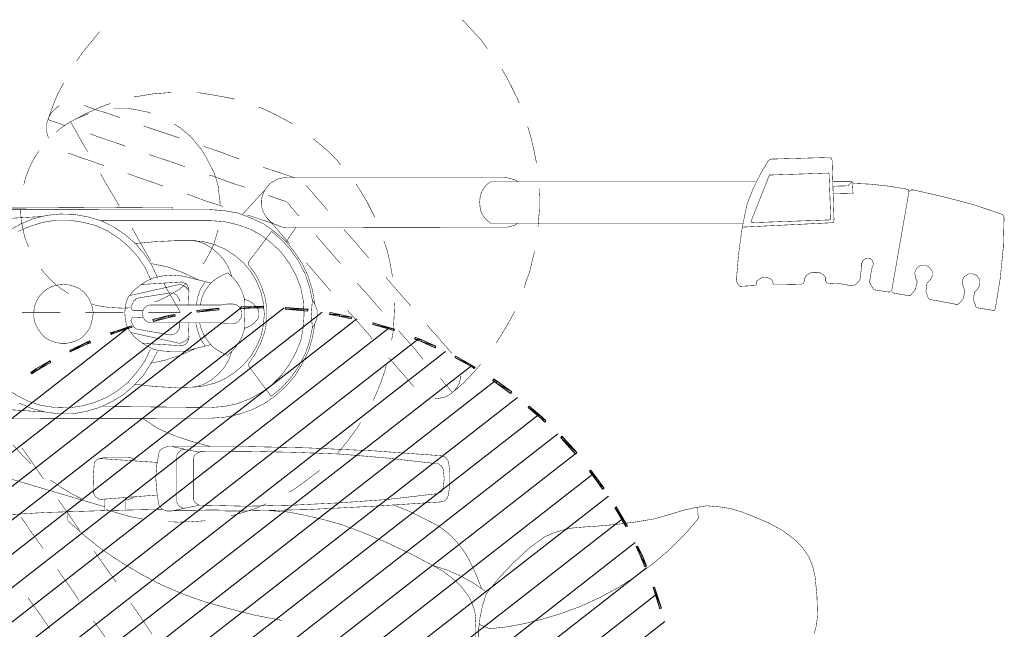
# Model space of a CAD drawing. Header units: centimetres. Extents: x 690840 to 714026, y 27673 to 40762.
# Tile 39 of 162: x 694223 to 694340, y 40126 to 40198. Entities that reach past the tile are written whole.
import ezdxf

# ---------------------------------------------------------------- set-up
doc = ezdxf.new("R2010")
doc.units = ezdxf.units.CM
doc.layers.add('H', color=7, linetype='Continuous')
doc.layers.add('Przekrojowa', color=253, linetype='Continuous', lineweight=25)

# ---------------------------------------------------------------- blocks, each defined once
blk = doc.blocks.new('zw$EDF5')
at = {"layer": 'H', "linetype": 'Continuous', "lineweight": 0}
for points in [[(27.73, 207.87), (25.18, 208.69), (25.23, 208.86), (27.78, 208.04)], [(31.41, 206.38), (30.14, 206.91), (30.26, 207.08), (31.49, 206.6), (32.62, 206.04), (32.57, 205.85)], [(37.19, 203.33), (34.95, 204.65), (35, 204.82), (37.31, 203.49)], [(40.19, 201.3), (39.38, 201.88), (39.5, 202.05), (40.31, 201.47), (41.64, 200.49), (41.52, 200.32)], [(45.44, 196.97), (43.54, 198.63), (43.71, 198.83), (45.56, 197.14), (45.68, 197.02), (45.51, 196.9)], [(47.82, 194.54), (47.36, 195), (47.53, 195.12), (47.94, 194.71), (49.26, 193.15), (49.07, 193.05)], [(52.03, 189.23), (50.75, 190.96), (50.92, 191.08), (52.2, 189.35), (52.48, 188.94), (52.32, 188.82)], [(53.88, 186.39), (53.71, 186.63), (53.88, 186.75), (54.05, 186.46), (55.2, 184.44), (55.03, 184.32)], [(56.94, 180.33), (56.19, 181.96), (56.36, 182.06), (57.1, 180.4), (57.39, 179.66), (57.22, 179.54)], [(58.96, 174.56), (58.21, 177.11), (58.38, 177.18), (59.12, 174.63)], [(59.94, 170.59), (59.58, 172.03), (59.82, 172.08), (60.35, 169.48), (60.11, 169.43)], [(60.73, 164.24), (60.52, 166.83), (60.73, 166.88), (60.98, 164.24)], [(60.81, 158.92), (60.93, 160.49), (60.86, 161.57), (61.1, 161.57), (61.1, 160.49), (61.02, 158.92)], [(60.57, 153.68), (60.4, 153.73), (60.69, 156.32), (60.86, 156.32)], [(59.77, 150.38), (59.94, 151.13), (60.11, 151.08), (59.99, 150.31), (59.53, 148.48), (59.29, 148.53)], [(57.92, 143.86), (58.6, 145.98), (58.79, 145.93), (58.09, 143.79), (57.97, 143.45), (57.73, 143.5)], [(56.65, 140.69), (56.77, 141.07), (56.98, 140.98), (56.81, 140.62), (55.83, 138.6), (55.66, 138.67)], [(53.47, 134.68), (54.46, 136.36), (54.63, 136.24), (53.64, 134.56), (53.23, 133.98), (53.06, 134.1)]]:
    blk.add_hatch(color=8, dxfattribs=at).paths.add_polyline_path(points)
at = {"layer": 'H', "color": 8, "lineweight": 0}
for p, q in [((23.67, 209.27), (-32.79, 136.77)), ((26.89, 208.28), (-31.05, 133.81)), ((30.02, 207.08), (-29.15, 131.12)), ((33.03, 205.75), (-34.97, 118.51)), ((35.84, 204.24), (-35.67, 112.4)), ((38.56, 202.58), (-35.26, 107.78)), ((41.16, 200.73), (-34.18, 103.98)), ((43.63, 198.75), (-32.74, 100.69)), ((45.94, 196.57), (-30.93, 97.85)), ((48.2, 194.26), (-28.86, 95.32)), ((50.27, 191.78), (-26.55, 93.18)), ((52.24, 189.13), (-23.96, 91.28)), ((54.02, 186.29), (-21.12, 89.77)), ((55.71, 183.24), (-18.02, 88.61)), ((57.2, 179.99), (-14.6, 87.82)), ((58.47, 176.48), (-10.8, 87.53)), ((59.58, 172.68), (-6.52, 87.87)), ((60.37, 168.57), (15.59, 111.08)), ((60.9, 164.07), (20.09, 111.7)), ((60.95, 158.99), (25.06, 112.93)), ((60.37, 153.05), (30.64, 114.88)), ((58.6, 145.6), (37.4, 118.46))]:
    blk.add_line(p, q, dxfattribs=at)
at = {"layer": 'H', "color": 8, "lineweight": 0, "const_width": 0.0573}
for points in [[(71.7, 249.55), (68.07, 249.46), (64.42, 249.1), (60.86, 248.52)], [(71.99, 249.34), (71.92, 249.46), (71.82, 249.51), (71.7, 249.55)], [(73.15, 245.92), (71.99, 249.34)], [(60.86, 248.52), (60.73, 248.47), (60.61, 248.4), (60.61, 248.3), (60.61, 248.18)], [(60.61, 248.18), (60.9, 246.38), (61.02, 246.21), (61.89, 245.92), (62.8, 246.04)], [(62.8, 246.04), (62.97, 246.28), (63.21, 246.45)], [(63.21, 246.45), (63.5, 246.62), (63.79, 246.67), (63.96, 246.67), (64.13, 246.67), (64.32, 246.62), (64.49, 246.5)], [(64.61, 246.38), (64.78, 246.28), (64.82, 246.09), (64.9, 245.92), (64.94, 245.76), (64.94, 245.59), (64.94, 245.35), (64.82, 245.18), (64.7, 245.01), (64.61, 244.84), (64.42, 244.72), (64.25, 244.65)], [(64.49, 246.5), (64.61, 246.38)], [(74.06, 242.46), (73.15, 245.92)], [(61.82, 244.6), (61.31, 244.07)], [(62.06, 244.72), (61.82, 244.6)], [(62.23, 244.77), (62.06, 244.72)], [(63.05, 244.89), (62.23, 244.77)], [(63.33, 244.72), (63.05, 244.89)], [(64.25, 244.65), (64.03, 244.6), (63.67, 244.65), (63.33, 244.72)], [(61.31, 244.07), (61.31, 243.9), (61.72, 241.71)], [(74.88, 238.78), (74.88, 238.88), (74.06, 242.46)], [(61.72, 241.71), (61.89, 240.73), (62.01, 240.56), (62.88, 240.27), (63.79, 240.39)], [(63.79, 240.39), (64.03, 240.61), (64.25, 240.8), (64.49, 240.97)], [(64.49, 240.97), (64.78, 241.02), (64.94, 241.02), (65.19, 241.02), (65.35, 240.97)], [(65.35, 240.97), (65.47, 240.85)], [(65.47, 240.85), (65.64, 240.73)], [(65.93, 239.93), (65.93, 239.69), (65.86, 239.53), (65.76, 239.36), (65.57, 239.16), (65.4, 239.07), (65.23, 239), (65.06, 238.95)], [(65.64, 240.73), (65.76, 240.61)], [(65.76, 240.61), (65.86, 240.44), (65.93, 240.27), (65.93, 240.1)], [(65.93, 240.1), (65.93, 239.93)], [(63.05, 239), (62.35, 238.42), (62.35, 238.2)], [(63.26, 239.07), (63.05, 239)], [(64.03, 239.24), (63.26, 239.07)], [(64.37, 239.07), (64.03, 239.24)], [(64.66, 239), (64.37, 239.07)], [(65.06, 238.95), (64.66, 239)], [(74.88, 238.59), (74.88, 238.78)], [(74.88, 238.49), (74.88, 238.59)], [(62.35, 238.2), (62.64, 236.47), (62.68, 236.35), (62.8, 236.23)], [(62.8, 236.23), (62.93, 236.23), (63.05, 236.23), (74.64, 238.25)], [(74.71, 238.25), (74.59, 238.25)], [(74.64, 238.25), (74.76, 238.37), (74.88, 238.49)], [(74.88, 238.2), (74.71, 238.25)], [(75, 237.96), (74.93, 238.08), (74.88, 238.2)], [(75.67, 231.66), (75.58, 233.75), (75.34, 235.89), (75, 237.96)], [(62.76, 235.94), (62.88, 235.99), (62.93, 236.11)], [(63.5, 233.8), (63.05, 234.09), (62.76, 235.94)], [(65.86, 233.97), (65.76, 233.92), (65.64, 233.87), (65.28, 233.8)], [(66.34, 233.97), (66.15, 234.04), (66.05, 234.04), (65.86, 233.97)], [(66.8, 233.51), (66.73, 233.63), (66.68, 233.75), (66.56, 233.87), (66.44, 233.92), (66.34, 233.97)], [(64.32, 233.63), (63.96, 233.58), (63.5, 233.8)], [(65.28, 233.8), (64.32, 233.63)], [(66.22, 232.65), (66.34, 232.72), (66.44, 232.77), (66.56, 232.89), (66.68, 232.93)], [(66.68, 232.93), (66.73, 233.1)], [(66.73, 233.1), (66.8, 233.22), (66.8, 233.34)], [(66.8, 233.34), (66.8, 233.51)], [(63.5, 231.61), (63.62, 231.85)], [(63.84, 229.64), (63.5, 231.61)], [(63.62, 231.85), (63.91, 232.19), (64.2, 232.43)], [(64.2, 232.43), (65.86, 232.65)], [(65.86, 232.65), (65.98, 232.65), (66.1, 232.65), (66.22, 232.65)], [(74.52, 229.25), (74.47, 231.61), (75.5, 231.56), (75.62, 231.56)], [(75.38, 231.04), (75.86, 231.49)], [(75.62, 231.56), (75.67, 231.66)], [(75.79, 231.61), (75.67, 231.61)], [(75.91, 231.37), (75.86, 231.49), (75.79, 231.61)], [(75.34, 229.18), (75.38, 231.04)], [(75.91, 229.18), (75.91, 231.37)], [(65.06, 227.69), (64.94, 227.91), (64.78, 228.15), (64.54, 228.32), (64.32, 228.32), (64.13, 228.32), (64.03, 228.39), (63.91, 228.48), (63.84, 228.6), (63.79, 228.72), (63.84, 229.64)], [(71.18, 229.3), (71.01, 229.25), (70.48, 218.5)], [(71.46, 229.35), (71.3, 229.35), (71.18, 229.3)], [(78.46, 229.13), (71.46, 229.35)], [(76.9, 228.68), (76.83, 228.77), (71.46, 228.97), (71.34, 228.89), (71.01, 219.61), (71.13, 219.49)], [(71.13, 219.49), (76.66, 221.68), (76.9, 228.68)], [(75, 219.73), (76.73, 220.59), (78.39, 221.56), (78.46, 221.68), (78.51, 221.8), (78.56, 221.92), (78.56, 222.04), (78.75, 228.77)], [(78.75, 228.89), (78.68, 229.01), (78.56, 229.06), (78.46, 229.13)], [(78.75, 228.77), (78.75, 228.89)], [(23.26, 227.28), (22.18, 226.99)], [(24.42, 227.4), (23.26, 227.28)], [(28.98, 227.11), (26.72, 227.33), (24.42, 227.4)], [(30.19, 226.83), (28.98, 227.11)], [(31.34, 226.37), (30.19, 226.83)], [(65.06, 226.58), (65.11, 226.87), (65.11, 227.11), (65.11, 227.4), (65.06, 227.69)], [(33.31, 224.8), (32.38, 225.67), (31.34, 226.37)], [(63.74, 225.67), (63.84, 225.72), (64.08, 225.84)], [(63.74, 225.55), (63.74, 225.67)], [(64.08, 225.84), (64.2, 225.84)], [(64.2, 225.84), (64.32, 225.79), (64.54, 225.96), (64.78, 226.13), (64.94, 226.37), (65.06, 226.58)], [(34.47, 223.24), (33.31, 224.8)], [(63.62, 222.5), (63.67, 225.43)], [(63.67, 225.43), (63.74, 225.55)], [(35.38, 221.56), (34.47, 223.24)], [(63.62, 222.42), (63.62, 222.33), (63.67, 222.21), (63.79, 222.13), (63.91, 222.09)], [(36.13, 219.78), (35.38, 221.56)], [(63.91, 222.09), (64.08, 222.04)], [(64.08, 222.04), (64.2, 221.97), (64.32, 221.85), (64.37, 221.75), (64.42, 221.63)], [(64.42, 221.63), (64.49, 221.46)], [(64.49, 221.46), (64.54, 221.22)], [(64.54, 221.22), (64.54, 220.98), (64.49, 220.81)], [(64.13, 220.23), (64.03, 220.19), (63.91, 220.11), (63.79, 220.19), (63.67, 220.11), (63.55, 220.02), (63.45, 218.17)], [(64.37, 220.59), (64.25, 220.4), (64.13, 220.23)], [(64.49, 220.81), (64.37, 220.59)], [(75.86, 188.56), (75.86, 220.11)], [(36.66, 218.45), (36.13, 219.78)], [(67.49, 218.05), (70.38, 218.45), (73.19, 219.03), (75, 219.73)], [(37.28, 215.69), (37.07, 217.06), (36.66, 218.45)], [(63.45, 218.17), (63.62, 218), (63.79, 217.88)], [(63.79, 217.88), (64.03, 217.8)], [(64.03, 217.8), (64.2, 217.76), (64.42, 217.76)], [(64.42, 217.76), (64.66, 217.8), (67.49, 218.05)], [(70.96, 188.56), (70.96, 218.58)], [(37.4, 214.25), (37.28, 215.69)], [(36.49, 210.25), (36.9, 211.58), (37.19, 212.9), (37.4, 214.25)], [(29.1, 205.92), (30.6, 207.94), (32.21, 209.84), (34.01, 211.65), (35.91, 213.26)], [(35.91, 213.26), (36.54, 213.19)], [(35.91, 213.26), (36.54, 213.19)], [(36.54, 213.19), (37.23, 213.19)], [(36.54, 213.19), (37.23, 213.19)], [(35.46, 205.68), (35.84, 207.99), (36.49, 210.25)], [(25.45, 199.24), (26.51, 201.54), (27.71, 203.78), (29.1, 205.92)], [(34.97, 201.02), (35.17, 203.33), (35.46, 205.68)], [(34.52, 197.14), (34.76, 198.25), (34.88, 199.62), (34.97, 201.02)], [(24.58, 196.85), (25.45, 199.24)], [(24.58, 196.85), (23.96, 194.79), (23.43, 192.69), (23.04, 190.58)], [(34.18, 196.06), (34.52, 197.14)], [(33.72, 195), (34.18, 196.06)], [(32.28, 193.05), (33.72, 195)], [(75.05, 194.33), (74.06, 194.38), (72.62, 194.38), (71.13, 194.26), (70.55, 194.21)], [(26.96, 188.07), (28.86, 189.59), (30.6, 191.25), (32.28, 193.05)], [(66.68, 193.56), (65.19, 193.22), (63.74, 192.69)], [(67.59, 193.8), (66.68, 193.56)], [(79.83, 193.68), (78.39, 193.97), (78.05, 194.04)], [(81.23, 193.34), (79.83, 193.68)], [(82.43, 192.98), (81.23, 193.34)], [(63.74, 192.69), (63.26, 192.6)], [(70.96, 191.83), (70.72, 191.49), (70.6, 191.08)], [(76.2, 191.08), (76.08, 191.49), (75.86, 191.83)], [(85.32, 191.95), (85.2, 191.95)], [(87.92, 190.67), (86.64, 191.32), (85.32, 191.95)], [(23.04, 190.58), (22.8, 188.44), (23.33, 187.21)], [(60.49, 191.44), (60.33, 191.37), (58.55, 190.38), (56.69, 189.23)], [(70.6, 191.08), (70.48, 190.62)], [(70.48, 190.62), (70.48, 190.22)], [(76.37, 190.22), (76.32, 190.62), (76.2, 191.08)], [(89.24, 189.93), (87.92, 190.67)], [(70.48, 190.22), (70.43, 164.31)], [(76.37, 190.22), (76.37, 164.31)], [(70.96, 188.56), (71.34, 188.07)], [(75.05, 187.74), (75.5, 188.07), (75.86, 188.56)], [(-0.7, 187.16), (22.8, 187.16)], [(22.8, 187.16), (24.2, 187.33)], [(24.2, 187.33), (25.57, 187.62)], [(25.57, 187.62), (26.96, 188.07)], [(27.18, 188.07), (28.17, 186.63), (29.03, 185.09), (29.78, 183.41), (30.31, 181.72)], [(27.59, 187.5), (29.32, 186.82)], [(54.22, 187.4), (53.4, 186.7), (52, 185.38), (51.38, 184.68), (50.85, 184.03)], [(71.34, 188.07), (71.75, 187.74), (72.28, 187.45), (72.86, 187.33), (73.44, 187.28), (74.01, 187.33)], [(74.01, 187.33), (74.52, 187.45)], [(74.52, 187.45), (75.05, 187.74)], [(94.84, 185.48), (93.76, 186.46), (92.7, 187.45), (91.67, 188.2)], [(-0.87, 186.75), (22.97, 186.75)], [(25.74, 186.41), (24.87, 186.7), (23.96, 186.82), (22.97, 186.75)], [(26.6, 186.01), (25.74, 186.41)], [(27.76, 185.14), (26.6, 186.01)], [(29.32, 186.82), (31.01, 186.01), (31.8, 185.55), (32.62, 184.97), (33.31, 184.39), (34.01, 183.7)], [(28.74, 184.11), (27.76, 185.14)], [(51.91, 184.85), (51.26, 184.44)], [(52.58, 185.02), (51.91, 184.85)], [(52.82, 185.02), (52.58, 185.02)], [(95.08, 185.19), (94.84, 185.48)], [(30.31, 181.72), (29.61, 182.95), (28.74, 184.11)], [(34.01, 183.7), (34.59, 182.95)], [(38.73, 183.58), (38.56, 183.53), (38.39, 183.46), (38.22, 183.36)], [(42.6, 183.58), (41.32, 183.74), (40, 183.74), (38.73, 183.58)], [(42.77, 183.53), (42.6, 183.58)], [(50.75, 183.94), (50.34, 183.29)], [(51.26, 184.44), (50.75, 183.94)], [(50.85, 184.03), (51.09, 183.82)], [(51.09, 183.82), (51.43, 183.58)], [(51.43, 183.58), (51.84, 183.17), (52.36, 182.78), (52.53, 182.54)], [(55.66, 183.82), (55.47, 183.99)], [(56.17, 183.41), (55.66, 183.82)], [(34.59, 182.95), (35.09, 182.21)], [(37.93, 182.88), (37.86, 182.66), (37.35, 174.75)], [(38.1, 183.24), (37.98, 183.07), (37.93, 182.88)], [(38.22, 183.36), (38.1, 183.24)], [(38.92, 182.42), (38.85, 182.25), (38.8, 182.08), (38.8, 181.92)], [(38.97, 182.54), (38.92, 182.42)], [(39.09, 182.71), (38.97, 182.54)], [(39.21, 182.83), (39.09, 182.71)], [(39.54, 182.95), (39.38, 182.88), (39.21, 182.83)], [(41.73, 182.95), (40.65, 183.07), (39.54, 182.95)], [(41.9, 182.88), (41.73, 182.95)], [(42.14, 182.71), (42.02, 182.83), (41.9, 182.88)], [(42.26, 182.54), (42.14, 182.71)], [(42.38, 182.42), (42.26, 182.54)], [(42.43, 182.25), (42.38, 182.42)], [(42.89, 183.41), (42.77, 183.53)], [(43.06, 183.29), (42.89, 183.41)], [(43.18, 183.17), (43.06, 183.29)], [(43.35, 182.66), (43.3, 182.83), (43.25, 183), (43.18, 183.17)], [(44.45, 158.83), (44.28, 166.79), (43.92, 174.75), (43.35, 182.66)], [(50.18, 182.59), (50.1, 181.96)], [(50.34, 183.29), (50.18, 182.59)], [(56.81, 182.83), (56.17, 183.41)], [(58.88, 181.05), (58.43, 181.39), (57.56, 182.21), (56.81, 182.83)], [(34.11, 173.71), (32.95, 176.43), (31.7, 179.08), (30.31, 181.72)], [(35.09, 182.21), (35.96, 180.52)], [(38.8, 181.92), (38.15, 176.36)], [(43.06, 176.36), (42.43, 181.92), (42.43, 182.08), (42.43, 182.25)], [(35.96, 180.52), (36.78, 178.84)], [(54.79, 180.57), (55.18, 180.23)], [(55.18, 180.23), (56.12, 179.49), (58.02, 177.8)], [(51.55, 179.41), (51.72, 179.32), (52.24, 178.84), (52.87, 178.33), (53.64, 177.64)], [(61.53, 178.74), (61.14, 179.08)], [(36.78, 178.84), (37.48, 177.11)], [(58.02, 177.8), (58.19, 177.64)], [(63.84, 176.72), (61.53, 178.74)], [(53.64, 177.64), (54.51, 176.89), (54.96, 176.48)], [(58.07, 177.01), (57.03, 176.82)], [(61.31, 177.18), (59.7, 177.11), (58.07, 177.01)], [(61.48, 177.18), (61.31, 177.18)], [(64.54, 176.14), (63.84, 176.72)], [(68.87, 175.9), (67.66, 176.31), (66.15, 176.65), (64.54, 176.94)], [(38.15, 176.36), (37.76, 170.76), (37.48, 165.18), (37.35, 159.57), (37.48, 154.02)], [(43.83, 154.02), (43.87, 159.57), (43.75, 165.18), (43.54, 170.76), (43.06, 176.36)], [(51.91, 175.49), (50.51, 174.92)], [(53.4, 176.02), (51.91, 175.49)], [(54.1, 176.19), (53.4, 176.02)], [(60.49, 175.66), (62.18, 174.22), (63.84, 172.73)], [(37.35, 174.75), (36.95, 166.79), (36.78, 158.83)], [(50.51, 174.92), (49.89, 174.63)], [(57.2, 174.51), (57.61, 174.22)], [(57.61, 174.22), (59.92, 172.2)], [(72.04, 174.63), (71.63, 174.87)], [(74.76, 173.14), (73.44, 173.93), (72.04, 174.63)], [(35.74, 168.81), (35.17, 170.88), (34.11, 173.71)], [(47.29, 173.14), (46.47, 172.61), (45.27, 171.74), (44.04, 170.76), (43.71, 170.42)], [(68.58, 172.61), (66.8, 174.12)], [(75.58, 172.61), (74.76, 173.14)], [(59.92, 172.2), (60.61, 171.57)], [(69.68, 171.62), (68.58, 172.61)], [(66.15, 170.76), (66.34, 170.59)], [(70.19, 171.16), (69.68, 171.62)], [(80.48, 168.11), (79.5, 169.27), (78.39, 170.37), (77.89, 170.76)], [(62.88, 169.6), (64.61, 168.11), (65.76, 167.12)], [(66.34, 170.59), (68.24, 168.93), (69.11, 168.16)], [(36.66, 164.53), (36.25, 166.67), (35.74, 168.81)], [(75.38, 166.71), (75.1, 166.96), (74.71, 167.29), (74.13, 167.77), (73.44, 168.4), (72.62, 169.1), (72.45, 169.22)], [(41.61, 168.28), (40.94, 167.41), (40, 166.14)], [(57.32, 167.41), (55.76, 166.96), (54.27, 166.21), (52.82, 165.34)], [(58.55, 167.41), (56.91, 167.08)], [(58.93, 167.7), (57.32, 167.41)], [(61.82, 167.41), (61.43, 167.65), (61.02, 167.82), (60.61, 167.99), (60.16, 167.99), (59.75, 167.99), (59.29, 167.82), (58.88, 167.65), (58.55, 167.41)], [(58.55, 167.41), (60.16, 167.29)], [(60.16, 167.29), (61.82, 167.41)], [(72.57, 155.17), (72.45, 156.85), (72.16, 158.54), (71.58, 160.08), (70.89, 161.59), (69.9, 162.96), (68.82, 164.24), (67.54, 165.27), (66.15, 166.21), (64.66, 166.91), (63.05, 167.41), (61.36, 167.7)], [(69.97, 162.58), (68.94, 163.78), (67.71, 164.89), (66.39, 165.8), (64.94, 166.55), (63.38, 167.08), (61.82, 167.41)], [(69.11, 168.16), (69.52, 167.82)], [(80.99, 167.49), (80.48, 168.11)], [(40, 166.14), (39.14, 164.89), (39.02, 164.6)], [(55.42, 166.55), (53.98, 165.8), (52.65, 164.89), (51.43, 163.78), (50.39, 162.51)], [(56.91, 167.08), (55.42, 166.55)], [(57.03, 166.04), (55.59, 165.46)], [(58.6, 166.33), (57.03, 166.04)], [(60.16, 166.43), (58.6, 166.33)], [(61.77, 166.33), (60.16, 166.43)], [(64.78, 165.46), (63.26, 166.04), (61.77, 166.33)], [(65.76, 167.12), (66.27, 166.67)], [(75.46, 166.62), (75.38, 166.71)], [(52.82, 165.34), (51.62, 164.31), (50.47, 163.03), (49.53, 161.71)], [(55.59, 165.46), (54.22, 164.69), (52.94, 163.78)], [(70.26, 159.98), (69.52, 161.35), (68.53, 162.63), (67.42, 163.78), (66.15, 164.69), (64.78, 165.46)], [(70.43, 165.46), (68.75, 164.31)], [(71.82, 165.85), (71.99, 165.63), (72.5, 165.22), (72.91, 164.82)], [(76.37, 165.22), (76.32, 165.34)], [(77.6, 161.59), (77.52, 161.76), (77.19, 162.79), (76.9, 163.66), (76.66, 164.36), (76.49, 164.89), (76.37, 165.22)], [(83.13, 164.36), (82.72, 165.06)], [(23.79, 163.78), (24.42, 160.56), (25.23, 157.38), (25.98, 154.71)], [(36.83, 162.34), (36.66, 164.53)], [(52.94, 163.78), (51.79, 162.63)], [(68.53, 164.69), (68.7, 164.53), (69.52, 163.83), (70.19, 163.25)], [(70.43, 164.36), (70.48, 163.83), (70.67, 163.32), (70.89, 162.79), (71.18, 162.34), (71.58, 162), (72.04, 161.71), (72.57, 161.47), (73.15, 161.35)], [(72.91, 164.82), (73.27, 164.6), (73.44, 164.41)], [(73.48, 164.36), (73.6, 164.07), (73.72, 163.66), (73.89, 163.16), (74.13, 162.51), (74.23, 162.22)], [(76.2, 163.32), (76.32, 163.83)], [(76.32, 163.83), (76.37, 164.36)], [(84.52, 161.59), (83.88, 162.96), (83.13, 164.36)], [(51.79, 162.63), (50.85, 161.35), (50.1, 159.98)], [(50.39, 162.51), (53.98, 159.86)], [(69.97, 162.58), (66.39, 159.86)], [(70.19, 163.25), (70.77, 162.75)], [(70.67, 163.37), (70.72, 163.25)], [(70.72, 163.25), (70.84, 162.91), (71.01, 162.39), (71.25, 161.71), (71.54, 160.85)], [(70.77, 162.75), (71.18, 162.39)], [(73.65, 161.35), (74.23, 161.47), (74.76, 161.71), (75.22, 162), (75.62, 162.34), (75.91, 162.79), (76.2, 163.32)], [(37.64, 161.93), (37.11, 160.73)], [(49.53, 161.71), (48.78, 160.2)], [(58.07, 161.76), (56.74, 161.3)], [(58.84, 161.59), (57.49, 161.3)], [(59.46, 162), (58.07, 161.76)], [(61.53, 161.59), (60.16, 161.71), (58.84, 161.59)], [(60.9, 162), (59.46, 162)], [(62.3, 161.76), (60.9, 162)], [(64.08, 160.77), (62.8, 161.3), (61.53, 161.59)], [(63.62, 161.3), (62.3, 161.76)], [(71.18, 162.39), (71.42, 162.17), (71.54, 162.1)], [(74.88, 161.76), (71.99, 159.11)], [(73.15, 161.35), (73.65, 161.35)], [(84.74, 161.01), (84.52, 161.59)], [(37.11, 160.73), (36.61, 159.21), (36.2, 157.72)], [(48.78, 160.2), (48.25, 158.63), (47.92, 157.02), (47.8, 155.36)], [(57.49, 161.3), (56.29, 160.77), (55.13, 160.08), (54.1, 159.21), (53.23, 158.18), (52.48, 157.02), (51.96, 155.82), (51.62, 154.5), (51.5, 153.15)], [(55.47, 160.65), (54.31, 159.86), (54.14, 159.79), (53.98, 159.86)], [(56.74, 161.3), (55.47, 160.65)], [(59.41, 160.77), (59.05, 160.49), (58.84, 160.15), (58.6, 159.74), (58.47, 159.33)], [(59.51, 160.89), (59.34, 160.73)], [(59.75, 161.01), (59.51, 160.89)], [(60.37, 161.06), (60.16, 161.06), (59.92, 161.06), (59.75, 161.01)], [(60.86, 160.89), (60.61, 161.01), (60.37, 161.06)], [(61.02, 160.77), (60.86, 160.89)], [(61.43, 160.36), (61.02, 160.77)], [(61.94, 159.33), (61.72, 159.86), (61.43, 160.36)], [(64.9, 160.65), (63.62, 161.3)], [(68.87, 153.15), (68.75, 154.5), (68.41, 155.82), (67.88, 157.02), (67.13, 158.18), (66.27, 159.21), (65.23, 160.08), (64.08, 160.77)], [(65.98, 159.86), (64.9, 160.65)], [(71.54, 160.85), (71.87, 159.86), (71.92, 159.62)], [(50.1, 159.98), (49.53, 158.54), (49.19, 156.97)], [(58.31, 159.33), (57.44, 159.04), (56.62, 158.58)], [(60.16, 159.4), (58.31, 159.33)], [(59.63, 158.87), (59.8, 158.99)], [(59.8, 158.99), (60.04, 159.04), (60.33, 159.04)], [(60.57, 158.99), (60.33, 159.04), (60.09, 159.04)], [(62.88, 159.04), (62.01, 159.33), (60.16, 159.4)], [(60.73, 158.87), (60.57, 158.99)], [(64.42, 158.06), (63.67, 158.63), (62.88, 159.04)], [(66.22, 159.79), (65.98, 159.86)], [(66.39, 159.86), (66.22, 159.79)], [(71.13, 156.97), (70.77, 158.54), (70.26, 159.98)], [(75.22, 159.4), (75.38, 158.87)], [(36.78, 158.83), (36.83, 150.84)], [(44.45, 150.84), (44.45, 158.83)], [(55.71, 157.84), (54.72, 157.48)], [(55.88, 158.01), (55.25, 157.31)], [(56.62, 158.58), (55.88, 158.01)], [(59, 157.96), (59.05, 158.18), (59.12, 158.42)], [(59, 157.26), (59, 157.96)], [(59.12, 158.42), (59.22, 158.58), (59.41, 158.75)], [(59.41, 158.75), (59.63, 158.87)], [(60.95, 158.75), (60.73, 158.87)], [(61.24, 158.42), (61.14, 158.58), (60.95, 158.75)], [(61.36, 157.96), (61.31, 158.18), (61.24, 158.42)], [(61.36, 157.26), (61.36, 157.96)], [(65.06, 157.38), (64.42, 158.06)], [(65.64, 157.48), (64.66, 157.84)], [(75.38, 158.87), (75.74, 157.77)], [(80.07, 154.5), (79.33, 156.69), (78.8, 158.06), (78.56, 158.75)], [(85.9, 157.09), (85.68, 158.18)], [(49.19, 156.97), (49.07, 155.36)], [(54.72, 157.48), (53.86, 156.97), (53.06, 156.28), (52.36, 155.46), (51.84, 154.54)], [(55.25, 157.31), (55.66, 156.52), (56.12, 155.75)], [(59, 157.31), (59.12, 156.61)], [(61.24, 156.61), (61.36, 157.31)], [(64.7, 156.57), (65.06, 157.38)], [(68.53, 154.54), (68, 155.46), (67.3, 156.28), (66.51, 156.97), (65.64, 157.48)], [(71.25, 155.36), (71.13, 156.97)], [(72.91, 156.81), (73.15, 156.16)], [(75.74, 157.77), (76.61, 155.41), (76.66, 155.12)], [(86.18, 155.53), (85.9, 157.09)], [(36.99, 156.32), (36.99, 154.71)], [(56.12, 155.75), (56.74, 155.17), (57.44, 154.66)], [(59.12, 156.61), (59.12, 148.31)], [(61.24, 148.31), (61.24, 156.61)], [(62.93, 154.66), (63.62, 155.17), (64.25, 155.82), (64.7, 156.57)], [(70.19, 156.23), (69.39, 155.99), (68.58, 155.75), (67.78, 155.41), (67.01, 155), (66.27, 154.59), (66.1, 154.42)], [(73.15, 156.16), (73.6, 154.71), (74.42, 152.52)], [(73.6, 156.44), (73.19, 156.44)], [(75.34, 156.23), (74.47, 156.32), (73.6, 156.44)], [(76.2, 155.99), (75.34, 156.23)], [(77.02, 155.7), (76.2, 155.99)], [(78.63, 154.88), (77.81, 155.29), (77.02, 155.7)], [(86.43, 153.73), (86.43, 153.97), (86.18, 155.53)], [(25.98, 154.71), (26.89, 152.11), (27.95, 149.64)], [(35.67, 154.71), (35.62, 154.59), (35.5, 152.98)], [(44.45, 155.24), (45.03, 153.1), (45.73, 151.03)], [(47.75, 116.49), (47.8, 155.36)], [(49.07, 155.36), (49.19, 142.54)], [(51.84, 154.54), (51.5, 153.56), (51.43, 151.13), (51.55, 148.72), (51.84, 146.29)], [(56.53, 155.36), (55.71, 152.07)], [(56.33, 154.71), (57.2, 154.14)], [(57.44, 154.66), (58.26, 154.26), (59.12, 154.02)], [(62.11, 154.3), (62.93, 154.66)], [(63.17, 154.14), (64.03, 154.71)], [(63.84, 155.36), (64.66, 152.07)], [(68.53, 146.29), (68.75, 148.72), (68.87, 151.13), (68.87, 153.56), (68.53, 154.54)], [(71.25, 155.36), (71.25, 142.25)], [(72.57, 155.36), (72.62, 108.99)], [(78.75, 154.83), (78.63, 154.88)], [(78.92, 154.71), (78.75, 154.83)], [(79.67, 154.26), (78.92, 154.71)], [(37.48, 154.02), (36.78, 150.67)], [(37.48, 154.02), (37.52, 153.85), (37.64, 153.68), (37.76, 153.51)], [(37.76, 153.51), (37.86, 153.39)], [(37.86, 153.39), (38.05, 153.34), (38.22, 153.27)], [(38.22, 153.27), (43.01, 153.27)], [(43.01, 153.27), (43.18, 153.34), (43.35, 153.39)], [(43.35, 153.39), (43.47, 153.51)], [(43.47, 153.51), (43.59, 153.68), (43.71, 153.85), (43.75, 154.02)], [(44.45, 150.67), (43.75, 154.02)], [(56.05, 153.51), (55.3, 151.78)], [(57.2, 154.14), (58.14, 153.8), (59.12, 153.56)], [(61.24, 154.09), (62.11, 154.3)], [(61.24, 153.63), (62.23, 153.8), (63.17, 154.14)], [(65.76, 150.21), (65.06, 152.11), (64.2, 153.92)], [(82.67, 151.08), (82.22, 151.78), (81.64, 152.48), (81.06, 153.1), (80.36, 153.68), (79.67, 154.26)], [(35.5, 152.11), (35.46, 151.71)], [(35.5, 152.98), (35.5, 152.11)], [(37.11, 152.24), (37.11, 152.07), (37.19, 151.9)], [(44.04, 151.9), (44.11, 152.11)], [(44.11, 152.11), (44.11, 152.36)], [(55.71, 152.07), (55.71, 150.91), (55.76, 149.76), (55.95, 148.6)], [(56.45, 152.07), (56.41, 151.95)], [(56.62, 152.4), (56.53, 152.24), (56.45, 152.07)], [(56.74, 152.52), (56.62, 152.4)], [(56.74, 151.9), (56.86, 152.11), (56.98, 152.36), (57.2, 152.57)], [(56.91, 152.57), (56.74, 152.52)], [(57.03, 152.69), (56.91, 152.57)], [(57.2, 152.57), (57.39, 152.76), (57.2, 152.69), (57.03, 152.69)], [(57.39, 152.76), (59.12, 152.69)], [(62.97, 152.76), (61.24, 152.69)], [(63.84, 152.48), (63.67, 152.28), (63.09, 151.61), (62.64, 150.79)], [(63.5, 152.57), (63.33, 152.69), (63.17, 152.69), (62.97, 152.76), (63.17, 152.57)], [(63.17, 152.57), (63.38, 152.36), (63.5, 152.11), (63.62, 151.9)], [(63.74, 152.4), (63.62, 152.52), (63.5, 152.57)], [(63.91, 152.07), (63.84, 152.24), (63.74, 152.4)], [(63.96, 151.95), (63.91, 152.07)], [(64.49, 148.6), (64.7, 149.76), (64.78, 150.91), (64.66, 152.07)], [(77.65, 152.28), (78.39, 150.17), (79.09, 148.03)], [(35.46, 151.71), (35.46, 151.61), (35.46, 151.49)], [(35.46, 151.49), (35.5, 150.67)], [(37.19, 151.9), (37.23, 151.78)], [(37.23, 151.78), (37.35, 151.61)], [(37.35, 151.61), (37.48, 151.49)], [(37.48, 151.49), (37.64, 151.42)], [(37.64, 151.42), (37.76, 151.32)], [(37.76, 151.32), (37.93, 151.32)], [(37.93, 151.32), (43.42, 151.32)], [(43.42, 151.32), (43.59, 151.42), (43.75, 151.54), (43.92, 151.71), (44.04, 151.9)], [(45.73, 151.03), (46.14, 150.05), (46.59, 149.06), (47.75, 147.28)], [(55.3, 151.78), (54.72, 150.05)], [(56.41, 151.95), (56.41, 151.78)], [(56.69, 147.21), (56.41, 151.78)], [(56.69, 151.61), (56.74, 151.9)], [(56.69, 151.61), (57.97, 145.84)], [(58.64, 151.61), (58.47, 151.61), (58.31, 151.54), (58.14, 151.42), (57.97, 151.32), (57.85, 151.13), (57.78, 150.96), (57.73, 150.79)], [(58.64, 151.61), (59.12, 151.61)], [(60.33, 151.49), (60.33, 151.71)], [(60.33, 151.13), (60.33, 151.49)], [(60.33, 150.09), (60.33, 150.67), (60.33, 151.13)], [(60.61, 151.61), (60.37, 151.71)], [(63.84, 149.76), (63.09, 150.17), (62.4, 150.55), (61.82, 150.91), (61.31, 151.2), (60.9, 151.42), (60.61, 151.61)], [(62.64, 150.79), (62.64, 150.96), (62.52, 151.13), (62.4, 151.32), (62.23, 151.42), (62.06, 151.54), (61.89, 151.61), (61.72, 151.61)], [(63.67, 151.61), (62.35, 145.72)], [(63.62, 151.9), (63.67, 151.61)], [(63.67, 147.04), (63.96, 151.78)], [(63.96, 151.78), (63.96, 151.95)], [(72.57, 150.84), (72.74, 150.84)], [(72.74, 150.84), (72.86, 150.79), (72.62, 108.99)], [(82.5, 147.38), (82.31, 147.91), (81.35, 150.79), (81.06, 151.66)], [(82.72, 150.96), (82.67, 151.08)], [(27.95, 149.64), (29.2, 147.21)], [(35.5, 150.67), (35.5, 150.21)], [(36.78, 150.67), (36.78, 150.38)], [(36.78, 150.38), (36.78, 150.17), (36.83, 149.93), (36.95, 149.69), (37.11, 149.47)], [(36.83, 142.71), (36.99, 149.64)], [(44.11, 149.47), (44.28, 149.76), (44.4, 150.05), (44.45, 150.33), (44.45, 150.67)], [(54.72, 150.05), (54.31, 148.19)], [(57.73, 150.79), (57.68, 150.55)], [(57.68, 150.55), (58.35, 146.7)], [(60.33, 147.95), (60.33, 148.6), (60.33, 149.4), (60.33, 150.09)], [(62.64, 150.79), (62.18, 150.05), (61.77, 149.18)], [(62.68, 150.55), (62.06, 146.7)], [(62.68, 150.55), (62.64, 150.79)], [(66.15, 148.31), (65.76, 150.21)], [(75.34, 149.69), (75.67, 148.82)], [(85.97, 146.46), (86.31, 148.6), (86.47, 150.74)], [(37.11, 149.47), (37.28, 149.3)], [(37.28, 149.3), (37.52, 149.18)], [(37.52, 149.18), (39.09, 148.94)], [(38.15, 142.18), (38.68, 149.01)], [(39.09, 148.94), (40.7, 148.82), (42.31, 148.94), (43.87, 149.23), (44.11, 149.47)], [(42.55, 149.01), (43.01, 142.13)], [(55.71, 149.01), (54.27, 148.24), (52.87, 147.33), (51.67, 146.22), (50.63, 145.02)], [(55.95, 148.6), (56.41, 147.74)], [(61.77, 149.18), (61.6, 148.65)], [(64.08, 147.74), (64.49, 148.6)], [(71.25, 142.3), (70.55, 143.74), (69.61, 145.14), (68.53, 146.41), (67.3, 147.45), (65.93, 148.36), (64.42, 149.06)], [(75.67, 148.82), (76.66, 145.93), (76.83, 145.48)], [(22.8, 147.95), (22.18, 148.36)], [(25.86, 145.84), (25.06, 146.41), (23.91, 147.21), (22.8, 147.95)], [(54.55, 147.5), (53.28, 146.58)], [(56, 148.19), (54.55, 147.5)], [(56.41, 147.74), (56.91, 146.92)], [(59.12, 148.31), (59.12, 148.07), (59.17, 147.91), (59.29, 147.74), (59.41, 147.57), (59.58, 147.45), (59.75, 147.33), (59.92, 147.28), (60.09, 147.21)], [(59.8, 146.22), (59.75, 147.33)], [(60.49, 147.28), (60.66, 147.33), (60.86, 147.45)], [(60.61, 146.22), (60.61, 147.33)], [(60.86, 147.45), (60.95, 147.57)], [(60.95, 147.57), (61.14, 147.74), (61.19, 147.91)], [(61.19, 147.91), (61.24, 148.15)], [(61.24, 148.15), (61.24, 148.31)], [(63.55, 146.92), (64.08, 147.74)], [(65.64, 147.57), (64.2, 148.24)], [(68.12, 145.64), (66.97, 146.7), (65.64, 147.57)], [(70.38, 146), (69.56, 146.46), (67.49, 147.62), (66.44, 148.24)], [(84.28, 147.16), (84.12, 147.95), (84, 148.24)], [(29.2, 147.21), (30.6, 144.85), (32.09, 142.59), (33.77, 140.45), (35.62, 138.38)], [(35.84, 147.28), (36.08, 145.93), (36.49, 144.44)], [(38.51, 146.41), (38.34, 146.12), (38.22, 145.84)], [(43.13, 145.84), (42.96, 146.12), (42.84, 146.41)], [(53.28, 146.58), (52.08, 145.55), (51.09, 144.32)], [(56.91, 146.92), (57.56, 146.17), (58.31, 145.6), (58.93, 145.31), (59.63, 145.19)], [(58.31, 146.75), (58.35, 146.58)], [(58.35, 146.58), (58.43, 146.46), (58.55, 146.34), (58.6, 146.22)], [(58.6, 146.22), (59.34, 145.88), (59.46, 145.88)], [(59.46, 145.88), (59.58, 145.93), (59.7, 146), (59.75, 146.12), (59.8, 146.22)], [(60.09, 147.21), (60.33, 147.21)], [(60.09, 147.21), (60.28, 147.21)], [(60.28, 147.21), (60.49, 147.28)], [(61.02, 145.88), (60.9, 145.88), (60.78, 145.93), (60.66, 146), (60.61, 146.12), (60.61, 146.22)], [(61.77, 146.22), (61.02, 145.88)], [(61.77, 146.22), (61.82, 146.34), (61.94, 146.46), (62.01, 146.58)], [(62.01, 146.58), (62.06, 146.75)], [(62.18, 145.55), (62.93, 146.17), (63.55, 146.92)], [(84.57, 145.48), (84.45, 146.29), (84.28, 147.16)], [(85.97, 146.29), (85.97, 146.46)], [(36.9, 145.19), (38.39, 145.19)], [(38.15, 145.48), (38.1, 145.19)], [(38.22, 145.84), (38.15, 145.48)], [(43.01, 142.13), (43.18, 143.05), (43.18, 145.19)], [(43.18, 145.48), (43.13, 145.84)], [(43.18, 145.19), (43.18, 145.48)], [(50.63, 145.02), (49.77, 143.62)], [(59.63, 145.19), (60.33, 145.14)], [(60.33, 145.14), (60.95, 145.19)], [(60.33, 143.62), (60.33, 144.97)], [(60.9, 145.72), (60.86, 144.97), (60.9, 144.11), (60.95, 143.24), (61.07, 142.37), (61.24, 141.56), (61.36, 141.27)], [(60.95, 145.19), (61.6, 145.31), (62.18, 145.55)], [(69.15, 144.44), (68.12, 145.64)], [(80.07, 145.19), (80.19, 144.97), (80.99, 142.59)], [(84.57, 143.82), (84.57, 144.61), (84.57, 145.48)], [(23.72, 141.44), (22.35, 142.42), (20.21, 143.91), (20.04, 144.03)], [(31.99, 141.51), (30.07, 142.88), (28.34, 144.11)], [(36.49, 144.44), (36.95, 142.95)], [(51.09, 144.32), (50.27, 143)], [(70.02, 143.12), (69.15, 144.44)], [(76.83, 142.25), (75.79, 142.83), (73.77, 144.03), (72.98, 144.49)], [(83.66, 144.03), (83.47, 144.56)], [(84.33, 141.96), (84.04, 142.95), (83.66, 144.03)], [(36.2, 128.86), (36.61, 135.78), (36.83, 142.71)], [(36.9, 142.76), (38.22, 142.76)], [(37.28, 142.76), (45.32, 115.58)], [(49.77, 143.62), (49.07, 142.13)], [(50.27, 143), (49.65, 141.51)], [(60.33, 140.45), (60.33, 141.31), (60.33, 143.62)], [(70.67, 141.68), (70.02, 143.12)], [(77.81, 142.66), (77.98, 142.08)], [(84.81, 142.42), (85.15, 143.41)], [(38.15, 142.18), (38.22, 142.01)], [(38.22, 142.01), (38.34, 141.89)], [(38.34, 141.89), (38.44, 141.72)], [(38.44, 141.72), (38.56, 141.6)], [(38.56, 141.6), (38.73, 141.56)], [(38.73, 141.56), (38.85, 141.44), (40.65, 141.39)], [(40.65, 141.39), (42.43, 141.51), (42.6, 141.56)], [(42.6, 141.56), (42.72, 141.68), (42.84, 141.8)], [(42.84, 141.8), (42.96, 141.96), (43.01, 142.13)], [(49.07, 142.13), (48.61, 140.57)], [(49.65, 141.51), (49.24, 139.99)], [(71.06, 140.16), (70.67, 141.68)], [(71.7, 140.74), (71.25, 142.3)], [(77.98, 142.08), (78.39, 140.98), (78.68, 140.06)], [(80.99, 142.59), (81.4, 141.44), (81.57, 140.98)], [(83.01, 138.72), (83.95, 140.52), (84.81, 142.42)], [(84.91, 140.35), (84.86, 140.52), (84.62, 141.15), (84.33, 141.96)], [(92.41, 141.1), (93.52, 142.01)], [(93.52, 142.01), (93.69, 142.18)], [(48.61, 140.57), (48.32, 138.96)], [(57.85, 140.52), (57.39, 140.06)], [(59.7, 141.31), (59, 141.15), (58.43, 140.93), (57.85, 140.52)], [(61.02, 141.27), (60.33, 141.39), (59.7, 141.31)], [(62.76, 140.28), (62.23, 140.74), (61.65, 141.03), (61.02, 141.27)], [(63.45, 139.13), (63.17, 139.78), (62.76, 140.28)], [(71.87, 135.83), (72.04, 137.47), (71.99, 139.13), (71.7, 140.74)], [(80.19, 140.28), (79.43, 140.74)], [(82.89, 138.72), (82.72, 138.84), (82.43, 139.01), (82.02, 139.25), (81.52, 139.53), (80.87, 139.87), (80.19, 140.28)], [(83.42, 139.53), (83.76, 140.35), (83.95, 140.86)], [(90.18, 139.41), (91.26, 140.16), (92.41, 141.1)], [(29.32, 137.51), (26.96, 139.2), (26.15, 139.7)], [(35.5, 139.08), (34.47, 139.78)], [(38.15, 140.16), (38.85, 138.79), (39.66, 137.47)], [(49.24, 139.99), (49.02, 138.43)], [(57.39, 140.06), (57.03, 139.49), (56.81, 138.84), (56.69, 138.21), (56.69, 137.51), (56.81, 136.89), (57.03, 136.24), (57.39, 135.66)], [(63.62, 138.5), (63.45, 139.13)], [(69.97, 132.49), (70.6, 133.93), (71.06, 135.45), (71.3, 136.98), (71.3, 138.62), (71.06, 140.16)], [(78.68, 140.06), (78.97, 139.25), (79.21, 138.62)], [(83.01, 138.72), (83.42, 139.53)], [(38.15, 137.23), (35.5, 139.08)], [(35.62, 138.38), (36.66, 138.38)], [(48.32, 138.96), (48.32, 137.27), (48.54, 135.66)], [(49.02, 138.43), (49.07, 136.82)], [(62.59, 138.5), (63.09, 137.68), (63.62, 136.98), (64.2, 136.36), (64.82, 135.78), (65.52, 135.2)], [(63.67, 137.85), (63.62, 138.5)], [(79.21, 138.62), (79.26, 138.38)], [(81.98, 137.23), (82.5, 137.92), (83.01, 138.72)], [(82.55, 138.09), (82.6, 137.85)], [(83.01, 138.72), (82.89, 138.72)], [(29.85, 137.18), (29.32, 137.51)], [(39.66, 137.47), (40.46, 136.31)], [(49.07, 136.82), (49.31, 135.25), (49.77, 133.76)], [(60.33, 136.6), (60.33, 137.47)], [(63.17, 135.95), (63.45, 136.53), (63.62, 137.18), (63.67, 137.85)], [(81.73, 136.98), (81.98, 137.23)], [(82.6, 137.85), (82.84, 137.23), (83.01, 136.7), (83.13, 136.31)], [(82.67, 135.83), (83.42, 136.07), (84.04, 136.41), (84.57, 136.94)], [(83.25, 136.02), (84.69, 136.53), (86.14, 137.11)], [(84.57, 136.94), (84.91, 137.39)], [(86.14, 137.11), (87.46, 137.8), (87.58, 137.85)], [(22.8, 136.24), (24.54, 135.04)], [(48.54, 135.66), (48.95, 134.1), (49.6, 132.56)], [(57.39, 135.66), (57.85, 135.2)], [(60.33, 134.22), (60.33, 136.6)], [(62.76, 135.45), (63.17, 135.95)], [(71.46, 134.22), (71.87, 135.83)], [(81.06, 136.12), (81.23, 136.02), (81.93, 135.83)], [(81.93, 135.83), (82.67, 135.83)], [(83.13, 136.31), (83.25, 136.07)], [(24.54, 135.04), (26.51, 133.64)], [(36.03, 132.85), (34.18, 134.1), (32.33, 135.45)], [(41.16, 135.08), (40.58, 135.49)], [(43.92, 133.19), (41.16, 135.08)], [(48.54, 135.49), (49.07, 127.53)], [(57.85, 135.2), (58.43, 134.8), (59, 134.51), (59.7, 134.34), (60.33, 134.34), (61.02, 134.39), (61.65, 134.63), (62.23, 134.96), (62.76, 135.45)], [(71.75, 135.49), (71.3, 127.53)], [(75.5, 133.14), (76.32, 133.35), (77.12, 133.64), (77.93, 134), (78.68, 134.39), (79.38, 134.87), (79.55, 134.96)], [(42.38, 134), (43.54, 132.85)], [(49.77, 133.76), (50.47, 132.37), (51.33, 131.04)], [(60.33, 132.94), (60.33, 134.22)], [(68.12, 133.71), (68.7, 133.47), (69.56, 133.19), (70.38, 133.02)], [(70.02, 131.33), (70.84, 132.73), (71.46, 134.22)], [(43.54, 132.85), (44.62, 131.86)], [(44.28, 132.9), (43.92, 133.19)], [(70.38, 133.02), (71.25, 132.85)], [(71.25, 132.85), (72.11, 132.78)], [(72.11, 132.78), (72.5, 132.78)]]:
    blk.add_lwpolyline(points, dxfattribs=at)
at = {"layer": 'H', "color": 8, "lineweight": 0}
for points in [[(27.71, 207.89), (25.23, 208.86), (25.16, 208.69), (27.71, 207.89)], [(27.76, 208.06), (27.71, 207.89), (25.23, 208.86), (27.76, 208.06)], [(31.41, 206.38), (30.26, 207.08), (30.14, 206.91), (31.41, 206.38)], [(31.46, 206.62), (31.41, 206.38), (30.26, 207.08), (31.46, 206.62)], [(32.57, 205.87), (31.46, 206.62), (31.41, 206.38), (32.57, 205.87)], [(32.62, 206.04), (32.57, 205.87), (31.46, 206.62), (32.62, 206.04)], [(37.19, 203.33), (34.97, 204.82), (34.93, 204.65), (37.19, 203.33)], [(37.28, 203.49), (37.19, 203.33), (34.97, 204.82), (37.28, 203.49)], [(40.17, 201.3), (39.5, 202.05), (39.38, 201.88), (40.17, 201.3)], [(40.29, 201.47), (40.17, 201.3), (39.5, 202.05), (40.29, 201.47)], [(41.52, 200.32), (40.29, 201.47), (40.17, 201.3), (41.52, 200.32)], [(41.61, 200.49), (41.52, 200.32), (40.29, 201.47), (41.61, 200.49)], [(45.44, 196.97), (43.71, 198.83), (43.54, 198.66), (45.44, 196.97)], [(45.56, 197.14), (45.44, 196.97), (43.71, 198.83), (45.56, 197.14)], [(45.49, 196.93), (45.56, 197.14), (45.44, 196.97), (45.49, 196.93)], [(45.65, 197.02), (45.49, 196.93), (45.56, 197.14), (45.65, 197.02)], [(47.8, 194.54), (47.51, 195.12), (47.34, 195), (47.8, 194.54)], [(47.92, 194.71), (47.8, 194.54), (47.51, 195.12), (47.92, 194.71)], [(49.07, 193.05), (47.92, 194.71), (47.8, 194.54), (49.07, 193.05)], [(49.24, 193.17), (49.07, 193.05), (47.92, 194.71), (49.24, 193.17)], [(52, 189.23), (50.92, 191.08), (50.75, 190.96), (52, 189.23)], [(52.2, 189.35), (52, 189.23), (50.92, 191.08), (52.2, 189.35)], [(52.29, 188.84), (52.2, 189.35), (52, 189.23), (52.29, 188.84)], [(52.48, 188.94), (52.29, 188.84), (52.2, 189.35), (52.48, 188.94)], [(53.86, 186.41), (53.86, 186.75), (53.69, 186.63), (53.86, 186.41)], [(54.02, 186.46), (53.86, 186.41), (53.86, 186.75), (54.02, 186.46)], [(55.01, 184.32), (54.02, 186.46), (53.86, 186.41), (55.01, 184.32)], [(55.18, 184.44), (55.01, 184.32), (54.02, 186.46), (55.18, 184.44)], [(56.91, 180.35), (56.33, 182.08), (56.17, 181.96), (56.91, 180.35)], [(57.1, 180.4), (56.91, 180.35), (56.33, 182.08), (57.1, 180.4)], [(57.2, 179.54), (57.1, 180.4), (56.91, 180.35), (57.2, 179.54)], [(57.39, 179.66), (57.2, 179.54), (57.1, 180.4), (57.39, 179.66)], [(58.93, 174.58), (58.35, 177.18), (58.19, 177.11), (58.93, 174.58)], [(59.12, 174.63), (58.93, 174.58), (58.35, 177.18), (59.12, 174.63)], [(59.92, 170.59), (59.8, 172.1), (59.58, 172.03), (59.92, 170.59)], [(60.09, 170.66), (59.92, 170.59), (59.8, 172.1), (60.09, 170.66)], [(60.09, 169.43), (60.09, 170.66), (59.92, 170.59), (60.09, 169.43)], [(60.33, 169.51), (60.09, 169.43), (60.09, 170.66), (60.33, 169.51)], [(60.73, 164.24), (60.73, 166.91), (60.49, 166.83), (60.73, 164.24)], [(60.95, 164.24), (60.73, 164.24), (60.73, 166.91), (60.95, 164.24)], [(60.9, 160.49), (61.07, 161.59), (60.86, 161.59), (60.9, 160.49)], [(61.07, 160.49), (60.9, 160.49), (61.07, 161.59), (61.07, 160.49)], [(61.02, 158.92), (60.78, 158.92), (61.07, 160.49), (61.02, 158.92)], [(60.78, 158.92), (61.07, 160.49), (60.9, 160.49), (60.78, 158.92)], [(60.57, 153.68), (60.37, 153.73), (60.86, 156.32), (60.57, 153.68)], [(60.37, 153.73), (60.86, 156.32), (60.66, 156.32), (60.37, 153.73)], [(60.57, 153.68), (60.37, 153.73)], [(59.75, 150.38), (60.09, 151.08), (59.92, 151.13), (59.75, 150.38)], [(59.99, 150.33), (59.75, 150.38), (60.09, 151.08), (59.99, 150.33)], [(59.29, 148.53), (59.99, 150.33), (59.75, 150.38), (59.29, 148.53)], [(59.51, 148.48), (59.29, 148.53), (59.99, 150.33), (59.51, 148.48)], [(57.9, 143.86), (58.76, 145.93), (58.6, 146), (57.9, 143.86)], [(58.07, 143.82), (57.9, 143.86), (58.76, 145.93), (58.07, 143.82)], [(57.73, 143.53), (58.07, 143.82), (57.9, 143.86), (57.73, 143.53)], [(57.97, 143.45), (57.73, 143.53), (58.07, 143.82), (57.97, 143.45)], [(55.66, 138.67), (56.81, 140.64), (56.62, 140.69), (55.66, 138.67)], [(55.83, 138.62), (55.66, 138.67), (56.81, 140.64), (55.83, 138.62)], [(56.62, 140.69), (56.98, 140.98), (56.74, 141.1), (56.62, 140.69)], [(56.81, 140.64), (56.62, 140.69), (56.98, 140.98), (56.81, 140.64)], [(53.45, 134.68), (54.6, 136.24), (54.43, 136.36), (53.45, 134.68)], [(53.64, 134.58), (53.45, 134.68), (54.6, 136.24), (53.64, 134.58)], [(53.06, 134.1), (53.64, 134.58), (53.45, 134.68), (53.06, 134.1)], [(53.23, 134), (53.06, 134.1), (53.64, 134.58), (53.23, 134)]]:
    blk.add_lwpolyline(points, dxfattribs=at)

msp = doc.modelspace()

# ---------------------------------------------------------------- block references
at = {"layer": 'Przekrojowa', "color": 8, "ltscale": 1.6, "xscale": -1, "rotation": 270}
msp.add_blockref('zw$EDF5', (694089.92, 40103.2), dxfattribs=at)

doc.saveas('drawing.dxf')
